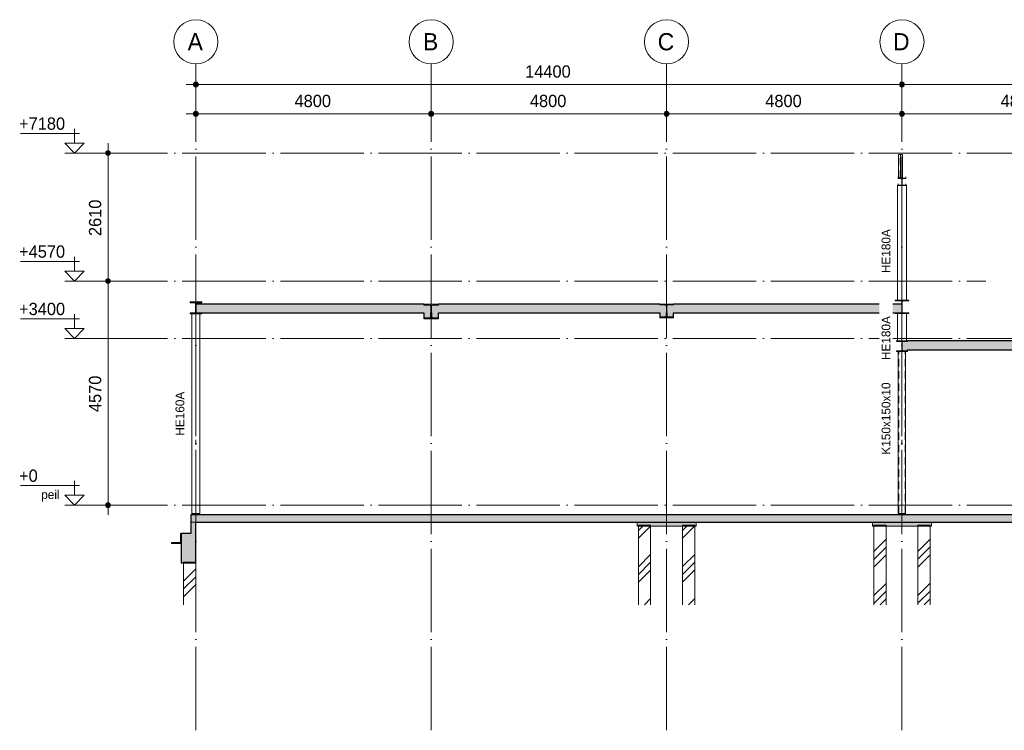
# Model space of a CAD drawing. Header units: millimetres. Extents: x -1359 to 538036, y -4592 to 9900.
# Tile 22 of 43: x 276191 to 296271, y -4592 to 9900. Entities that reach past the tile are written whole.
import ezdxf

# ---------------------------------------------------------------- set-up
doc = ezdxf.new("R2010")
doc.units = ezdxf.units.MM
for name, pattern in [('WSP_hartlijn', [800, 500, -100, 100, -100]), ('WSP_hhidden', [250, 150, -100]), ('WSP_stramienlijn', [2000, 1700, -150, 0, -150])]:
    doc.linetypes.add(name, pattern=pattern)
for name, color, linetype, lineweight in [('00_algemeen - hartlijn', 7, 'WSP_hartlijn', 13), ('00_algemeen - hhidden - 0_13mm', 7, 'WSP_hhidden', 13), ('00_maatvoering', 8, 'Continuous', 13), ('00_maatvoering-100', 8, 'Continuous', 13), ('07_stramien', 4, 'Continuous', 13), ('07_stramien - levels', 7, 'Continuous', 13), ('16_funderingsconstructies', 2, 'Continuous', 18), ('16_funderingsconstructies - voeten en balken -cut-', 3, 'Continuous', 25), ('17_paalfunderingen - prefab', 2, 'Continuous', 18), ('23_vloeren', 2, 'Continuous', 18), ('23_vloeren - hatch', 1, 'Continuous', 18), ('23_vloeren -cut-', 3, 'Continuous', 25), ('28_hoofddraagconstructies - kolommen en liggers', 1, 'Continuous', 13), ('28_hoofddraagconstructies - kolommen en liggers - staal', 1, 'Continuous', 13), ('28_hoofddraagconstructies - kolommen en liggers - staal -cut-', 2, 'Continuous', 13), ('28_hoofddraagconstructies - tags', 7, 'Continuous', 18)]:
    doc.layers.add(name, color=color, linetype=linetype, lineweight=lineweight)
doc.layers.add('16_funderingsconstructies - voeten en balken', color=2, linetype='Continuous')
doc.styles.add('Revittext', font='txt', dxfattribs={"height": 250})
doc.styles.add('Revittext_1', font='txt', dxfattribs={"height": 180})
doc.styles.add('Revittext_2', font='txt', dxfattribs={"height": 350})
doc.dimstyles.new('WSP_25_-_transparant', dxfattribs={"dimscale": 304.8, "dimtxt": 252.223969, "dimasz": 1.312336, "dimexe": 0.656168, "dimexo": 0.0625, "dimgap": 0.213255, "dimtad": 1, "dimdec": 0, "dimzin": 0, "dimdsep": 46, "dimtxsty": 'Revittext', "dimblk1": 'DOTSMALL', "dimblk2": 'DOTSMALL', "dimsah": 1, "dimcen": 0.09, "dimdle": 0.656168, "dimazin": 0, "dimtfac": 1, "dimtdec": 4, "dimtix": 1, "dimtmove": 0, "dimatfit": 3, "dimfxl": 0.656168, "dimfxlon": 1, "dimtvp": 1, "dimtolj": 1, "dimtzin": 0, "dimarcsym": 2})
pattern_1 = [(45, (9142.7, 0), (-449.013, 449.013), []), (45, (9301.45, 0), (0, 898.026), []), (45, (8983.95, 0), (0, 898.026), [])]

# ---------------------------------------------------------------- blocks, each defined once
blk = doc.blocks.new('28_WSP_SC_staal - RHS v18-0 - SHSH 150x150x10 - S275-1181202-as 4')
at = {"layer": '00_algemeen - hartlijn'}
blk.add_line((19400, -170), (19400, 3130), dxfattribs=at)
at = {"layer": '00_algemeen - hhidden - 0_13mm'}
for p, q in [((19335, -170), (19335, 3130)), ((19465, -170), (19465, 3130))]:
    blk.add_line(p, q, dxfattribs=at)
blk = doc.blocks.new('28_WSP_SC_staal - HE v21-0 - HE160A - S235-1383953-as 4')
at = {"layer": '00_algemeen - hartlijn'}
blk.add_line((5000, -170), (5000, 3903), dxfattribs=at)
blk = doc.blocks.new('28_WSP_SC_staal - HE v21-0 - HE180A - S235-1337791-as 4')
at = {"layer": '00_algemeen - hartlijn'}
blk.add_line((19400, 3350), (19400, 3907), dxfattribs=at)
blk = doc.blocks.new('28_WSP_SC_staal - RHS v18-0 - SHSC 80x80x4 - S275-1295132-as 4')
at = {"layer": '00_algemeen - hartlijn'}
blk.add_line((19370, 6681), (19370, 7150), dxfattribs=at)
at = {"layer": '00_algemeen - hhidden - 0_13mm'}
for p, q in [((19334, 6681), (19334, 7150)), ((19406, 6681), (19406, 7150))]:
    blk.add_line(p, q, dxfattribs=at)
blk = doc.blocks.new('28_WSP_SF_staal - HFL v21-0 - Lequ 200x200x16 - S235-1216753-as 4')
at = {"layer": '28_hoofddraagconstructies - kolommen en liggers', "linetype": 'WSP_hhidden'}
blk.add_hatch(color=256, dxfattribs=at).paths.add_polyline_path([(4700, -780), (4700, -580), (4693, -580), (4687, -583), (4684, -589), (4684, -746), (4679, -759), (4666, -764), (4509, -764), (4503, -767), (4500, -773), (4500, -780)])
at = {"layer": '28_hoofddraagconstructies - kolommen en liggers - staal -cut-'}
for p, q in [((4684, -589), (4684, -746)), ((4700, -580), (4693, -580)), ((4700, -780), (4700, -580)), ((4500, -773), (4500, -780)), ((4500, -780), (4700, -780)), ((4666, -764), (4509, -764))]:
    blk.add_line(p, q, dxfattribs=at)
for centre, radius, start, end in [((4693, -589), 9, 90, 180), ((4509, -773), 9, 90, 180), ((4666, -746), 18, 270, 0)]:
    blk.add_arc(centre, radius, start, end, dxfattribs=at)
blk = doc.blocks.new('Floors 2 - Floors 2-1337732-as 4')
at = {"layer": '23_vloeren - hatch', "linetype": 'WSP_hhidden', "lineweight": 13}
h = blk.add_hatch(color=256, dxfattribs=at)
h.paths.add_polyline_path([(9650, 3819), (9767, 3819), (9781, 3823), (9791, 3833), (9794, 3846), (9794, 3920), (9650, 3920)])
h.paths.add_polyline_path([(9950, 3819), (9950, 3920), (9805, 3920), (9805, 3846), (9809, 3833), (9819, 3823), (9832, 3819)])
h.paths.add_polyline_path([(14571, 3838), (14583, 3841), (14592, 3850), (14595, 3862), (14595, 3920), (14460, 3920), (14460, 3838)])
h.paths.add_polyline_path([(14629, 3838), (14740, 3838), (14740, 3920), (14605, 3920), (14605, 3862), (14608, 3850), (14617, 3841)])
at = {"layer": '23_vloeren -cut-'}
for p, q in [((9650, 3920), (9650, 3819)), ((9650, 3819), (9767, 3819)), ((9794, 3846), (9794, 3920)), ((9805, 3920), (9805, 3846)), ((9832, 3819), (9950, 3819)), ((9950, 3819), (9950, 3920)), ((14460, 3920), (14460, 3838)), ((14460, 3838), (14571, 3838)), ((14595, 3862), (14595, 3920)), ((14605, 3920), (14605, 3862)), ((14629, 3838), (14740, 3838)), ((14740, 3838), (14740, 3920))]:
    blk.add_line(p, q, dxfattribs=at)
for centre, radius, start, end in [((9767, 3846), 27, 270, 0), ((9832, 3846), 27, 180, 270), ((14571, 3862), 24, 270, 0), ((14629, 3862), 24, 180, 270)]:
    blk.add_arc(centre, radius, start, end, dxfattribs=at)
blk = doc.blocks.new('Floors 7 - Floors 7-1343910-as 4')
at = {"layer": '23_vloeren - hatch', "linetype": 'WSP_hhidden', "lineweight": 13}
h = blk.add_hatch(color=256, dxfattribs=at)
h.paths.add_polyline_path([(24171, 3107), (24183, 3111), (24192, 3120), (24195, 3131), (24195, 3170), (24070, 3170), (24070, 3107)])
h.paths.add_polyline_path([(19423, 3146), (19510, 3146), (19510, 3170), (19405, 3170), (19405, 3164), (19410, 3151)])
at = {"layer": '23_vloeren -cut-'}
for p, q in [((19405, 3170), (19405, 3164)), ((19423, 3146), (19510, 3146)), ((19510, 3146), (19510, 3170)), ((24070, 3170), (24070, 3107)), ((24070, 3107), (24171, 3107)), ((24195, 3131), (24195, 3170))]:
    blk.add_line(p, q, dxfattribs=at)
for centre, radius, start, end in [((19423, 3164), 18, 180, 270), ((24171, 3131), 24, 270, 0)]:
    blk.add_arc(centre, radius, start, end, dxfattribs=at)
blk = doc.blocks.new('28_WSP_SF_staal - HE v21-0 - HE160A-1328770-as 4')
at = {"layer": '00_algemeen - hartlijn'}
blk.add_line((19400, 6668), (19400, 6681), dxfattribs=at)
at = {"layer": '28_hoofddraagconstructies - kolommen en liggers', "linetype": 'WSP_hhidden'}
blk.add_line((19400, 6681), (19400, 6693), dxfattribs=at)
blk = doc.blocks.new('17_WSP_FD_prefab - fundatiepaal v18-0 - 250x250-V72-as 4')
at = {"layer": '16_funderingsconstructies', "lineweight": 13}
h = blk.add_hatch(dxfattribs=at)
h.set_pattern_fill('FP_1', color=50, style=0, pattern_type=2)
h.set_pattern_definition(pattern_1)
h.paths.add_polyline_path([(19975, -2034), (19975, -430), (19725, -430), (19725, -2034)])
at = {"layer": '16_funderingsconstructies', "color": 135, "lineweight": 13}
for p, q in [((19725, -430), (19725, -410)), ((19975, -410), (19725, -410)), ((19975, -410), (19975, -430))]:
    blk.add_line(p, q, dxfattribs=at)
at = {"layer": '17_paalfunderingen - prefab', "color": 55}
for p, q in [((19725, -2034), (19725, -430)), ((19975, -430), (19975, -2034))]:
    blk.add_line(p, q, dxfattribs=at)
blk = doc.blocks.new('17_WSP_FD_prefab - fundatiepaal v18-0 - 250x250-V73-as 4')
at = {"layer": '16_funderingsconstructies', "lineweight": 13}
h = blk.add_hatch(dxfattribs=at)
h.set_pattern_fill('FP_1', color=50, style=0, pattern_type=2)
h.set_pattern_definition(pattern_1)
h.paths.add_polyline_path([(19075, -2034), (19075, -430), (18825, -430), (18825, -2034)])
at = {"layer": '16_funderingsconstructies', "color": 135, "lineweight": 13}
for p, q in [((18825, -430), (18825, -410)), ((19075, -410), (18825, -410)), ((19075, -410), (19075, -430))]:
    blk.add_line(p, q, dxfattribs=at)
at = {"layer": '17_paalfunderingen - prefab', "color": 55}
for p, q in [((18825, -2034), (18825, -430)), ((19075, -430), (19075, -2034))]:
    blk.add_line(p, q, dxfattribs=at)
blk = doc.blocks.new('17_WSP_FD_prefab - fundatiepaal v18-0 - 250x250-V74-as 4')
at = {"layer": '16_funderingsconstructies', "lineweight": 13}
h = blk.add_hatch(dxfattribs=at)
h.set_pattern_fill('FP_1', color=50, style=0, pattern_type=2)
h.set_pattern_definition(pattern_1)
h.paths.add_polyline_path([(15175, -2034), (15175, -430), (14925, -430), (14925, -2034)])
at = {"layer": '16_funderingsconstructies', "color": 135, "lineweight": 13}
for p, q in [((14925, -430), (14925, -410)), ((15175, -410), (14925, -410)), ((15175, -410), (15175, -430))]:
    blk.add_line(p, q, dxfattribs=at)
at = {"layer": '17_paalfunderingen - prefab', "color": 55}
for p, q in [((14925, -2034), (14925, -430)), ((15175, -430), (15175, -2034))]:
    blk.add_line(p, q, dxfattribs=at)
blk = doc.blocks.new('17_WSP_FD_prefab - fundatiepaal v18-0 - 250x250-V75-as 4')
at = {"layer": '16_funderingsconstructies', "lineweight": 13}
h = blk.add_hatch(dxfattribs=at)
h.set_pattern_fill('FP_1', color=50, style=0, pattern_type=2)
h.set_pattern_definition(pattern_1)
h.paths.add_polyline_path([(14275, -2034), (14275, -430), (14025, -430), (14025, -2034)])
at = {"layer": '16_funderingsconstructies', "color": 135, "lineweight": 13}
for p, q in [((14025, -430), (14025, -410)), ((14275, -410), (14025, -410)), ((14275, -410), (14275, -430))]:
    blk.add_line(p, q, dxfattribs=at)
at = {"layer": '17_paalfunderingen - prefab', "color": 55}
for p, q in [((14025, -2034), (14025, -430)), ((14275, -430), (14275, -2034))]:
    blk.add_line(p, q, dxfattribs=at)
blk = doc.blocks.new('17_WSP_FD_prefab - fundatiepaal v18-0 - 250x250-V77-as 4')
at = {"layer": '16_funderingsconstructies', "lineweight": 13}
h = blk.add_hatch(dxfattribs=at)
h.set_pattern_fill('FP_1', color=50, style=0, pattern_type=2)
h.set_pattern_definition(pattern_1)
h.paths.add_polyline_path([(4750, -2034), (5000, -2034), (5000, -1180), (4750, -1180)])
at = {"layer": '16_funderingsconstructies', "color": 135, "lineweight": 13}
for p in [(4750, -1180), (5000, -1160)]:
    blk.add_line(p, (4750, -1160), dxfattribs=at)
at = {"layer": '17_paalfunderingen - prefab', "color": 55}
for p, q in [((4750, -2034), (4750, -1180)), ((5000, -1180), (5000, -2034))]:
    blk.add_line(p, q, dxfattribs=at)
blk = doc.blocks.new('28_WSP_SC_staal - HE v21-0 - HE180A - S235-1337795-as 4')
at = {"layer": '00_algemeen - hartlijn'}
blk.add_line((19400, 4177), (19400, 6516), dxfattribs=at)
at = {"layer": '28_hoofddraagconstructies - kolommen en liggers', "linetype": 'WSP_hhidden'}
blk.add_line((19400, 6516), (19400, 6527), dxfattribs=at)
blk = doc.blocks.new('Level - Level _ description-214686-as 4')
at = {"layer": '07_stramien - levels'}
for p, q in [((2525, 200), (2525, 496)), ((1423, 400), (2628, 400)), ((2326, 200), (2525, 0)), ((2326, 200), (2723, 200)), ((2723, 200), (2525, 0)), ((2723, 0), (2326, 0))]:
    blk.add_line(p, q, dxfattribs=at)
blk = doc.blocks.new('Grid - Stramienbol 9_0mm-3500-as 4')
at = {"layer": '07_stramien'}
blk.add_circle((5000, 9450), 450, dxfattribs=at)
blk = doc.blocks.new('Level - Level-3995-as 4')
at = {"layer": '07_stramien - levels'}
for p, q in [((2525, 3600), (2525, 3896)), ((1423, 3800), (2628, 3800)), ((2326, 3600), (2525, 3400)), ((2326, 3600), (2723, 3600)), ((2723, 3600), (2525, 3400)), ((2723, 3400), (2326, 3400))]:
    blk.add_line(p, q, dxfattribs=at)
blk = doc.blocks.new('DIMBLOCK57-as 4')
at = {"layer": '00_maatvoering-100'}
h = blk.add_hatch(color=256, dxfattribs=at)
edge = h.paths.add_edge_path()
edge.add_arc((279784, 7979), 50, 0, 360)
h = blk.add_hatch(color=256, dxfattribs=at)
edge = h.paths.add_edge_path()
edge.add_arc((284584, 7979), 50, 0, 360)
for p, q in [((279784, 8179), (279784, 7779)), ((279784, 7979), (279784, 8179)), ((284584, 8179), (284584, 7779)), ((284584, 7979), (284584, 8179)), ((279584, 7979), (284584, 7979))]:
    blk.add_line(p, q, dxfattribs=at)
for centre in [(279784, 7979), (284584, 7979)]:
    blk.add_circle(centre, 50, dxfattribs=at)
at = {"layer": '00_maatvoering-100', "color": 0, "insert": (281796, 8368), "char_height": 250, "width": 931.29, "attachment_point": 1, "line_spacing_factor": 0.931288, "style": 'Revittext'}
blk.add_mtext('4800', dxfattribs=at)
blk = doc.blocks.new('_DotSmall')
at = {"color": 0, "linetype": 'ByBlock', "const_width": 0.5}
blk.add_lwpolyline([(-0.0625, 0, 1), (0.0625, 0, 1)], format="xyb", close=True, dxfattribs=at)
blk = doc.blocks.new('DIMBLOCK58-as 4')
at = {"layer": '00_maatvoering-100'}
h = blk.add_hatch(color=256, dxfattribs=at)
edge = h.paths.add_edge_path()
edge.add_arc((284584, 7979), 50, 0, 360)
h = blk.add_hatch(color=256, dxfattribs=at)
edge = h.paths.add_edge_path()
edge.add_arc((289384, 7979), 50, 0, 360)
for p, q in [((284584, 8179), (284584, 7779)), ((284584, 7979), (284584, 8179)), ((289384, 8179), (289384, 7779)), ((289384, 7979), (289384, 8179)), ((284584, 7979), (289384, 7979))]:
    blk.add_line(p, q, dxfattribs=at)
for centre in [(284584, 7979), (289384, 7979)]:
    blk.add_circle(centre, 50, dxfattribs=at)
at = {"layer": '00_maatvoering-100', "color": 0, "insert": (286596, 8368), "char_height": 250, "width": 931.29, "attachment_point": 1, "line_spacing_factor": 0.931288, "style": 'Revittext'}
blk.add_mtext('4800', dxfattribs=at)
blk = doc.blocks.new('DIMBLOCK59-as 4')
at = {"layer": '00_maatvoering-100'}
h = blk.add_hatch(color=256, dxfattribs=at)
edge = h.paths.add_edge_path()
edge.add_arc((289384, 7979), 50, 0, 360)
h = blk.add_hatch(color=256, dxfattribs=at)
edge = h.paths.add_edge_path()
edge.add_arc((294184, 7979), 50, 0, 360)
for p, q in [((289384, 8179), (289384, 7779)), ((289384, 7979), (289384, 8179)), ((294184, 8179), (294184, 7779)), ((294184, 7979), (294184, 8179)), ((289384, 7979), (294184, 7979))]:
    blk.add_line(p, q, dxfattribs=at)
for centre in [(289384, 7979), (294184, 7979)]:
    blk.add_circle(centre, 50, dxfattribs=at)
at = {"layer": '00_maatvoering-100', "color": 0, "insert": (291396, 8368), "char_height": 250, "width": 931.29, "attachment_point": 1, "line_spacing_factor": 0.931288, "style": 'Revittext'}
blk.add_mtext('4800', dxfattribs=at)
blk = doc.blocks.new('DIMBLOCK60-as 4')
at = {"layer": '00_maatvoering-100'}
h = blk.add_hatch(color=256, dxfattribs=at)
edge = h.paths.add_edge_path()
edge.add_arc((294184, 7979), 50, 0, 360)
h = blk.add_hatch(color=256, dxfattribs=at)
edge = h.paths.add_edge_path()
edge.add_arc((298984, 7979), 50, 0, 360)
for p, q in [((294184, 8179), (294184, 7779)), ((294184, 7979), (294184, 8179)), ((298984, 8179), (298984, 7779)), ((298984, 7979), (298984, 8179)), ((294184, 7979), (298984, 7979))]:
    blk.add_line(p, q, dxfattribs=at)
for centre in [(294184, 7979), (298984, 7979)]:
    blk.add_circle(centre, 50, dxfattribs=at)
at = {"layer": '00_maatvoering-100', "color": 0, "insert": (296196, 8368), "char_height": 250, "width": 931.29, "attachment_point": 1, "line_spacing_factor": 0.931288, "style": 'Revittext'}
blk.add_mtext('4800', dxfattribs=at)
blk = doc.blocks.new('DIMBLOCK64-as 4')
at = {"layer": '00_maatvoering-100'}
h = blk.add_hatch(color=256, dxfattribs=at)
edge = h.paths.add_edge_path()
edge.add_arc((279784, 8579), 50, 0, 360)
h = blk.add_hatch(color=256, dxfattribs=at)
edge = h.paths.add_edge_path()
edge.add_arc((294184, 8579), 50, 0, 360)
for p, q in [((279784, 8779), (279784, 8379)), ((279784, 8579), (279784, 8779)), ((294184, 8779), (294184, 8379)), ((294184, 8579), (294184, 8779)), ((279584, 8579), (294184, 8579))]:
    blk.add_line(p, q, dxfattribs=at)
for centre in [(279784, 8579), (294184, 8579)]:
    blk.add_circle(centre, 50, dxfattribs=at)
at = {"layer": '00_maatvoering-100', "color": 0, "insert": (286499, 8968), "char_height": 250, "width": 1164.11, "attachment_point": 1, "line_spacing_factor": 0.931288, "style": 'Revittext'}
blk.add_mtext('14400', dxfattribs=at)
blk = doc.blocks.new('DIMBLOCK65-as 4')
at = {"layer": '00_maatvoering-100'}
h = blk.add_hatch(color=256, dxfattribs=at)
edge = h.paths.add_edge_path()
edge.add_arc((294184, 8579), 50, 0, 360)
h = blk.add_hatch(color=256, dxfattribs=at)
edge = h.paths.add_edge_path()
edge.add_arc((313384, 8579), 50, 0, 360)
for p, q in [((294184, 8779), (294184, 8379)), ((294184, 8579), (294184, 8779)), ((313384, 8779), (313384, 8379)), ((313384, 8579), (313384, 8779)), ((294184, 8579), (313584, 8579))]:
    blk.add_line(p, q, dxfattribs=at)
for centre in [(294184, 8579), (313384, 8579)]:
    blk.add_circle(centre, 50, dxfattribs=at)
at = {"layer": '00_maatvoering-100', "color": 0, "insert": (303299, 8968), "char_height": 250, "width": 1164.11, "attachment_point": 1, "line_spacing_factor": 0.931288, "style": 'Revittext'}
blk.add_mtext('19200', dxfattribs=at)
blk = doc.blocks.new('DIMBLOCK66-as 4')
at = {"layer": '00_maatvoering-100'}
h = blk.add_hatch(color=256, dxfattribs=at)
edge = h.paths.add_edge_path()
edge.add_arc((277992, 7180), 50, 0, 360)
h = blk.add_hatch(color=256, dxfattribs=at)
edge = h.paths.add_edge_path()
edge.add_arc((277992, 4570), 50, 0, 360)
for p, q in [((277992, 7380), (277992, 4570)), ((278192, 7180), (277792, 7180)), ((277992, 7180), (278192, 7180)), ((278192, 4570), (277792, 4570)), ((277992, 4570), (278192, 4570))]:
    blk.add_line(p, q, dxfattribs=at)
for centre in [(277992, 7180), (277992, 4570)]:
    blk.add_circle(centre, 50, dxfattribs=at)
at = {"layer": '00_maatvoering-100', "color": 0, "insert": (277603, 5487), "char_height": 250, "width": 931.29, "attachment_point": 1, "rotation": 90, "line_spacing_factor": 0.931288, "style": 'Revittext'}
blk.add_mtext('2610', dxfattribs=at)
blk = doc.blocks.new('DIMBLOCK67-as 4')
at = {"layer": '00_maatvoering-100'}
h = blk.add_hatch(color=256, dxfattribs=at)
edge = h.paths.add_edge_path()
edge.add_arc((277992, 4570), 50, 0, 360)
h = blk.add_hatch(color=256, dxfattribs=at)
edge = h.paths.add_edge_path()
edge.add_arc((277992, 0), 50, 0, 360)
for p, q in [((278192, 4570), (277792, 4570)), ((277992, 4570), (277992, -200)), ((277992, 4570), (278192, 4570)), ((278192, 0), (277792, 0)), ((277992, 0), (278192, 0))]:
    blk.add_line(p, q, dxfattribs=at)
for centre in [(277992, 4570), (277992, 0)]:
    blk.add_circle(centre, 50, dxfattribs=at)
at = {"layer": '00_maatvoering-100', "color": 0, "insert": (277603, 1897), "char_height": 250, "width": 931.29, "attachment_point": 1, "rotation": 90, "line_spacing_factor": 0.931288, "style": 'Revittext'}
blk.add_mtext('4570', dxfattribs=at)

msp = doc.modelspace()

# ---------------------------------------------------------------- hatches: boundary and pattern name
at = {"layer": '16_funderingsconstructies - voeten en balken'}
for points in [[(279784.1, -1180), (279784.1, -350), (279684.1, -350), (279684.1, -580), (279484.1, -580), (279484.1, -1180)], [(289984.1, -430), (289984.1, -350), (288784.1, -350), (288784.1, -430)], [(294233.6, -430), (294784.1, -430), (294784.1, -350), (293584.1, -350), (293584.1, -430)]]:
    msp.add_hatch(color=90, dxfattribs=at).paths.add_polyline_path(points)
at = {"layer": '23_vloeren - hatch'}
h = msp.add_hatch(color=256, dxfattribs=at)
h.paths.add_polyline_path([(294156.1, 3920), (294168.1, 3923.2), (294176.8, 3932), (294180.1, 3944), (294180.1, 4100), (289524.1, 4100), (289524.1, 4082), (289413.3, 4082), (289401.3, 4078.8), (289392.5, 4070), (289389.3, 4058), (289389.3, 3920), (294044.1, 3920)])
h.paths.add_polyline_path([(279810.1, 3920), (284578.6, 3920), (284578.6, 4054), (284574.9, 4067.5), (284565.1, 4077.4), (284551.6, 4081), (284434.1, 4081), (284434.1, 4100), (279789.1, 4100), (279789.1, 3941), (279791.9, 3930.5), (279799.6, 3922.8)])
h.paths.add_polyline_path([(284589.6, 3920), (289378.8, 3920), (289378.8, 4058), (289375.6, 4070), (289366.8, 4078.8), (289354.8, 4082), (289244.1, 4082), (289244.1, 4100), (284734.1, 4100), (284734.1, 4081), (284616.6, 4081), (284603.1, 4077.4), (284593.2, 4067.5), (284589.6, 4054), (284589.6, 4043.8)])
h = msp.add_hatch(color=256, dxfattribs=at)
h.paths.add_polyline_path([(294188.8, 3170), (298979.1, 3170), (298979.1, 3308.5), (298975.8, 3320.5), (298967.1, 3329.3), (298955.1, 3332.5), (298854.1, 3332.5), (298854.1, 3350), (294294.1, 3350), (294294.1, 3334), (294206.8, 3334), (294194.1, 3328.7), (294188.8, 3316), (294188.8, 3284)])
h.paths.add_polyline_path([(305385.7, 3170), (308579.1, 3170), (308579.1, 3308.5), (308575.8, 3320.5), (308567.1, 3329.3), (308555.1, 3332.5), (308454.1, 3332.5), (308454.1, 3350), (303914.1, 3350), (303914.1, 3332.5), (303813.1, 3332.5), (303801.1, 3329.3), (303792.3, 3320.5), (303789.1, 3308.5), (303789.1, 3170), (304270.5, 3170)])
h.paths.add_polyline_path([(300924.9, 3170), (303779.1, 3170), (303779.1, 3308.5), (303775.8, 3320.5), (303767.1, 3329.3), (303755.1, 3332.5), (303654.1, 3332.5), (303654.1, 3350), (299114.1, 3350), (299114.1, 3332.5), (299013.1, 3332.5), (299001.1, 3329.3), (298992.3, 3320.5), (298989.1, 3308.5), (298989.1, 3170), (299809.6, 3170)])
h.paths.add_polyline_path([(313379.3, 3170), (313379.3, 3316), (313374, 3328.7), (313361.3, 3334), (313274.1, 3334), (313274.1, 3350), (308714.1, 3350), (308714.1, 3332.5), (308613.1, 3332.5), (308601.1, 3329.3), (308591.9, 3319), (308589.1, 3308.5), (308589.1, 3170), (313192.1, 3170)])
msp.add_hatch(color=10, dxfattribs=at).paths.add_polyline_path([(313384.1, -350), (313484.1, -350), (313484.1, -200), (279684.1, -200), (279684.1, -350), (309846.5, -350)])
at = {"layer": '28_hoofddraagconstructies - kolommen en liggers - staal'}
for points in [[(294104.1, 6516), (294264.1, 6516), (294264.1, 6525), (294198.7, 6525.3), (294192.7, 6528.2), (294188.5, 6533.5), (294187.1, 6540), (294187.4, 6647.3), (294190.3, 6653.3), (294195.5, 6657.5), (294202.1, 6659), (294264.1, 6659), (294264.1, 6668), (294104.1, 6668), (294104.1, 6659), (294169.4, 6658.6), (294175.4, 6655.7), (294179.6, 6650.5), (294181.1, 6644), (294180.7, 6536.6), (294177.8, 6530.6), (294172.6, 6526.4), (294166.1, 6525), (294104.1, 6525)], [(279664.1, 3903), (279904.1, 3903), (279904.1, 3920), (279810.1, 3920), (279799.6, 3922.8), (279791.9, 3930.5), (279789.1, 3941), (279789.1, 4105), (279791.9, 4115.5), (279799.6, 4123.2), (279810.1, 4126), (279904.1, 4126), (279904.1, 4143), (279664.1, 4143), (279664.1, 4126), (279758.1, 4126), (279768.6, 4123.2), (279776.2, 4115.5), (279779.1, 4105), (279779.1, 3941), (279776.2, 3930.5), (279768.6, 3922.8), (279758.1, 3920), (279664.1, 3920)], [(284434.1, 3800), (284734.1, 3800), (284734.1, 3819), (284616.6, 3819), (284603.1, 3822.6), (284593.2, 3832.5), (284589.6, 3846), (284589.6, 4054), (284593.2, 4067.5), (284603.1, 4077.4), (284616.6, 4081), (284734.1, 4081), (284734.1, 4100), (284434.1, 4100), (284434.1, 4081), (284551.6, 4081), (284565.1, 4077.4), (284574.9, 4067.5), (284578.6, 4054), (284578.6, 3846), (284574.9, 3832.5), (284565.1, 3822.6), (284551.6, 3819), (284434.1, 3819)], [(289244.1, 3820), (289524.1, 3820), (289524.1, 3838), (289413.3, 3838), (289401.3, 3841.2), (289392.5, 3850), (289389.3, 3862), (289389.3, 4058), (289392.5, 4070), (289401.3, 4078.8), (289413.3, 4082), (289524.1, 4082), (289524.1, 4100), (289244.1, 4100), (289244.1, 4082), (289354.8, 4082), (289366.8, 4078.8), (289375.6, 4070), (289378.8, 4058), (289378.8, 3862), (289375.6, 3850), (289366.8, 3841.2), (289354.8, 3838), (289244.1, 3838)], [(294233.6, 3907), (294324.1, 3907), (294324.1, 3920), (294212.1, 3920), (294200.1, 3923.2), (294191.3, 3932), (294188.1, 3944), (294188.1, 4140), (294191.3, 4152), (294200.1, 4160.8), (294212.1, 4164), (294324.1, 4164), (294324.1, 4177), (294044.1, 4177), (294044.1, 4164), (294156.1, 4164), (294168.1, 4160.8), (294176.8, 4152), (294180.1, 4140), (294180.1, 3944), (294176.8, 3932), (294168.1, 3923.2), (294156.1, 3920), (294044.1, 3920), (294044.1, 3907)], [(294233.6, 3130), (294294.1, 3130), (294294.1, 3146), (294206.8, 3146), (294194.1, 3151.3), (294188.8, 3164), (294188.8, 3316), (294194.1, 3328.7), (294206.8, 3334), (294294.1, 3334), (294294.1, 3350), (294074.1, 3350), (294074.1, 3334), (294161.3, 3334), (294174, 3328.7), (294179.3, 3316), (294179.3, 3164), (294174, 3151.3), (294161.3, 3146), (294074.1, 3146), (294074.1, 3130)]]:
    msp.add_hatch(color=256, dxfattribs=at).paths.add_polyline_path(points)

# ---------------------------------------------------------------- linework, layer by layer
at = {"layer": '07_stramien', "linetype": 'WSP_stramienlijn'}
for p, q in [((279784.1, -4592.4), (279784.1, 9000)), ((284584.1, -4592.4), (284584.1, 9000)), ((289384.1, -4592.4), (289384.1, 9000)), ((294184.1, -4592.4), (294184.1, 9000))]:
    msp.add_line(p, q, dxfattribs=at)
at = {"layer": '07_stramien - levels', "linetype": 'WSP_stramienlijn'}
for p, q in [((277507.5, 7180), (314159.6, 7180)), ((277507.5, 4570), (295891.8, 4570)), ((277507.5, 3400), (314159.6, 3400)), ((277507.5, 0), (314159.6, 0))]:
    msp.add_line(p, q, dxfattribs=at)
at = {"layer": '16_funderingsconstructies - voeten en balken', "color": 55, "lineweight": 18}
for p, q in [((279784.1, -350), (279684.1, -350)), ((288784.1, -350), (288784.1, -430)), ((289984.1, -430), (289984.1, -350)), ((293584.1, -350), (293584.1, -430)), ((294784.1, -430), (294784.1, -350)), ((289984.1, -430), (288784.1, -430)), ((294784.1, -430), (293584.1, -430))]:
    msp.add_line(p, q, dxfattribs=at)
at = {"layer": '16_funderingsconstructies - voeten en balken -cut-', "color": 8}
for p, q in [((279684.1, -350), (279684.1, -580)), ((279784.1, -1180), (279784.1, -350)), ((279684.1, -580), (279484.1, -580)), ((279484.1, -580), (279484.1, -1180)), ((279484.1, -1180), (279784.1, -1180))]:
    msp.add_line(p, q, dxfattribs=at)
at = {"layer": '23_vloeren'}
for p, q in [((279789.1, 4100), (279789.1, 3941)), ((284434.1, 4081), (284434.1, 4100)), ((284551.6, 4081), (284434.1, 4081)), ((284578.6, 3920), (284578.6, 4054)), ((284589.6, 4054), (284589.6, 3920)), ((284734.1, 4081), (284616.6, 4081)), ((284734.1, 4100), (284734.1, 4081)), ((289244.1, 4082), (289244.1, 4100)), ((289354.8, 4082), (289244.1, 4082)), ((289378.8, 3920), (289378.8, 4058)), ((289389.3, 4058), (289389.3, 3920)), ((289524.1, 4082), (289413.3, 4082)), ((289524.1, 4100), (289524.1, 4082)), ((294180.1, 3944), (294180.1, 4100)), ((279810.1, 3920), (279904.1, 3920)), ((294044.1, 3920), (294156.1, 3920)), ((294188.8, 3316), (294188.8, 3170)), ((294294.1, 3334), (294206.8, 3334)), ((294294.1, 3350), (294294.1, 3334))]:
    msp.add_line(p, q, dxfattribs=at)
at = {"layer": '23_vloeren', "color": 55}
msp.add_line((279684.1, -350), (279784.1, -350), dxfattribs=at)
at = {"layer": '23_vloeren'}
for centre, radius, start, end in [((284551.6, 4054), 27, 360, 90), ((284616.6, 4054), 27, 90, 180), ((289354.8, 4058), 24, 0, 90), ((289413.3, 4058), 24, 90, 180), ((279810.1, 3941), 21, 180, 270), ((294156.1, 3944), 24, 270, 360), ((294206.8, 3316), 18, 90, 180)]:
    msp.add_arc(centre, radius, start, end, dxfattribs=at)
at = {"layer": '23_vloeren -cut-'}
for p, q in [((284434.1, 4100), (279789.1, 4100)), ((289244.1, 4100), (284734.1, 4100)), ((294180.1, 4100), (289524.1, 4100)), ((279904.1, 3920), (284434.1, 3920)), ((284734.1, 3920), (289244.1, 3920)), ((289524.1, 3920), (294044.1, 3920)), ((298854.1, 3350), (294294.1, 3350)), ((294294.1, 3170), (298854.1, 3170))]:
    msp.add_line(p, q, dxfattribs=at)
at = {"layer": '23_vloeren -cut-', "color": 8}
for p, q in [((313484.1, -200), (279684.1, -200)), ((279684.1, -200), (279684.1, -350)), ((279784.1, -350), (313384.1, -350))]:
    msp.add_line(p, q, dxfattribs=at)
at = {"layer": '28_hoofddraagconstructies - kolommen en liggers', "linetype": 'WSP_hhidden'}
for p, q in [((294104.1, 6526.9), (294264, 6526.9)), ((294181.1, 6540), (294181, 6538.5)), ((294187.4, 6536.6), (294187.1, 6540))]:
    msp.add_line(p, q, dxfattribs=at)
at = {"layer": '28_hoofddraagconstructies - kolommen en liggers - staal'}
for p, q in [((294114.1, 7150), (294114.1, 6681)), ((294114.1, 7150), (294122.1, 7150)), ((294122.1, 7150), (294186.1, 7150)), ((294186.1, 7150), (294194.1, 7150)), ((294194.1, 6681), (294194.1, 7150)), ((294104.1, 6668), (294104.1, 6692.7)), ((294122.1, 6681), (294114.1, 6681)), ((294186.1, 6681), (294122.1, 6681)), ((294194.1, 6681), (294186.1, 6681)), ((294264.1, 6692.7), (294264.1, 6668)), ((294094.1, 6526.9), (294104.1, 6526.9)), ((294094.1, 4177), (294094.1, 6526.9)), ((294104.1, 6525), (294104.1, 6549.6)), ((294264.1, 6525), (294264.1, 6549.6)), ((294264.1, 6526.9), (294274.1, 6526.9)), ((294274.1, 6526.9), (294274.1, 4177)), ((279789.1, 3941), (279789.1, 4100)), ((284434.1, 4100), (284434.1, 4081)), ((284434.1, 4081), (284551.6, 4081)), ((284578.6, 4054), (284578.6, 3920)), ((284589.6, 3920), (284589.6, 4054)), ((284616.6, 4081), (284734.1, 4081)), ((284734.1, 4081), (284734.1, 4100)), ((289244.1, 4100), (289244.1, 4082)), ((289244.1, 4082), (289354.8, 4082)), ((289378.8, 4058), (289378.8, 3920)), ((289389.3, 3920), (289389.3, 4058)), ((289413.3, 4082), (289524.1, 4082)), ((289524.1, 4082), (289524.1, 4100)), ((294180.1, 4100), (294180.1, 3944)), ((279704.1, -170), (279704.1, 3903)), ((279904.1, 3920), (279810.1, 3920)), ((279864.1, 3903), (279864.1, -170)), ((294156.1, 3920), (294044.1, 3920)), ((294094.1, 3350), (294094.1, 3907)), ((294274.1, 3907), (294274.1, 3350)), ((294188.8, 3170), (294188.8, 3316)), ((294206.8, 3334), (294294.1, 3334)), ((294294.1, 3334), (294294.1, 3350)), ((294109.1, 3130), (294109.1, -170)), ((294259.1, -170), (294259.1, 3130)), ((279864.1, -170), (279704.1, -170)), ((294124.1, -170), (294109.1, -170)), ((294124.1, -170), (294244.1, -170)), ((294244.1, -170), (294259.1, -170))]:
    msp.add_line(p, q, dxfattribs=at)
for centre, radius, start, end in [((284551.6, 4054), 27, 0, 90), ((284616.6, 4054), 27, 90, 180), ((289354.8, 4058), 24, 0, 90), ((289413.3, 4058), 24, 90, 180), ((279810.1, 3941), 21, 180, 270), ((294156.1, 3944), 24, 270, 0), ((294206.8, 3316), 18, 90, 180)]:
    msp.add_arc(centre, radius, start, end, dxfattribs=at)
at = {"layer": '28_hoofddraagconstructies - kolommen en liggers - staal -cut-'}
for p, q in [((294264.1, 6668), (294104.1, 6668)), ((294104.1, 6668), (294104.1, 6659)), ((294104.1, 6659), (294166.1, 6659)), ((294181.1, 6644), (294181.1, 6540)), ((294187.1, 6540), (294187.1, 6644)), ((294202.1, 6659), (294264.1, 6659)), ((294264.1, 6659), (294264.1, 6668)), ((294166.1, 6525), (294104.1, 6525)), ((294104.1, 6525), (294104.1, 6516)), ((294104.1, 6516), (294264.1, 6516)), ((294264.1, 6525), (294202.1, 6525)), ((294264.1, 6516), (294264.1, 6525)), ((279904.1, 4143), (279664.1, 4143)), ((279664.1, 4143), (279664.1, 4126)), ((279664.1, 4126), (279758.1, 4126)), ((279779.1, 4105), (279779.1, 3941)), ((279789.1, 4100), (279789.1, 4105)), ((279810.1, 4126), (279904.1, 4126)), ((279904.1, 4126), (279904.1, 4143)), ((284734.1, 4100), (284434.1, 4100)), ((289524.1, 4100), (289244.1, 4100)), ((294044.1, 4177), (294044.1, 4164)), ((294324.1, 4177), (294044.1, 4177)), ((294044.1, 4164), (294156.1, 4164)), ((294180.1, 4140), (294180.1, 4100)), ((294188.1, 3944), (294188.1, 4140)), ((294212.1, 4164), (294324.1, 4164)), ((294324.1, 4164), (294324.1, 4177)), ((279758.1, 3920), (279664.1, 3920)), ((279664.1, 3920), (279664.1, 3903)), ((279664.1, 3903), (279904.1, 3903)), ((279904.1, 3903), (279904.1, 3920)), ((284551.6, 3819), (284434.1, 3819)), ((284434.1, 3819), (284434.1, 3800)), ((284578.6, 3920), (284578.6, 3846)), ((284589.6, 3846), (284589.6, 3920)), ((284734.1, 3819), (284616.6, 3819)), ((284734.1, 3800), (284734.1, 3819)), ((289354.8, 3838), (289244.1, 3838)), ((289244.1, 3838), (289244.1, 3820)), ((289244.1, 3820), (289524.1, 3820)), ((289378.8, 3920), (289378.8, 3862)), ((289389.3, 3862), (289389.3, 3920)), ((289524.1, 3838), (289413.3, 3838)), ((289524.1, 3820), (289524.1, 3838)), ((294044.1, 3920), (294044.1, 3907)), ((294044.1, 3907), (294324.1, 3907)), ((294324.1, 3920), (294212.1, 3920)), ((294324.1, 3907), (294324.1, 3920)), ((284434.1, 3800), (284734.1, 3800)), ((294294.1, 3350), (294074.1, 3350)), ((294074.1, 3350), (294074.1, 3334)), ((294074.1, 3334), (294161.3, 3334)), ((294179.3, 3316), (294179.3, 3164)), ((294161.3, 3146), (294074.1, 3146)), ((294074.1, 3146), (294074.1, 3130)), ((294074.1, 3130), (294294.1, 3130)), ((294188.8, 3164), (294188.8, 3170)), ((294294.1, 3146), (294206.8, 3146)), ((294294.1, 3130), (294294.1, 3146))]:
    msp.add_line(p, q, dxfattribs=at)
at = {"layer": '28_hoofddraagconstructies - kolommen en liggers - staal -cut-', "flags": 128}
for points in [[(294166.1, 6659), (294169.4, 6658.6), (294172.6, 6657.5), (294175.4, 6655.7), (294177.8, 6653.3), (294179.6, 6650.5), (294180.7, 6647.3), (294181.1, 6644)], [(294187.1, 6644), (294187.4, 6647.3), (294188.5, 6650.5), (294190.3, 6653.3), (294192.7, 6655.7), (294195.5, 6657.5), (294198.7, 6658.6), (294202.1, 6659)], [(294181, 6538.4), (294180.7, 6536.6), (294179.6, 6533.5), (294177.8, 6530.6), (294175.4, 6528.2), (294172.6, 6526.4), (294169.4, 6525.3), (294166.1, 6525)], [(294202.1, 6525), (294198.7, 6525.3), (294195.5, 6526.4), (294192.7, 6528.2), (294190.3, 6530.6), (294188.5, 6533.5), (294187.4, 6536.6)]]:
    msp.add_lwpolyline(points, dxfattribs=at)
at = {"layer": '28_hoofddraagconstructies - kolommen en liggers - staal -cut-'}
for centre, radius, start, end in [((279758.1, 4105), 21, 0, 90), ((279810.1, 4105), 21, 90, 180), ((294156.1, 4140), 24, 0, 90), ((294212.1, 4140), 24, 90, 180), ((279758.1, 3941), 21, 270, 0), ((284551.6, 3846), 27, 270, 0), ((284616.6, 3846), 27, 180, 270), ((289354.8, 3862), 24, 270, 0), ((289413.3, 3862), 24, 180, 270), ((294212.1, 3944), 24, 180, 270), ((294161.3, 3316), 18, 0, 90), ((294161.3, 3164), 18, 270, 0), ((294206.8, 3164), 18, 180, 270)]:
    msp.add_arc(centre, radius, start, end, dxfattribs=at)

# ---------------------------------------------------------------- block references
at = {"layer": '00_algemeen - hartlijn'}
for name in ['28_WSP_SC_staal - HE v21-0 - HE160A - S235-1383953-as 4', '28_WSP_SC_staal - HE v21-0 - HE180A - S235-1337791-as 4']:
    msp.add_blockref(name, (274784.1, 0), dxfattribs=at)
at = {"layer": '00_algemeen - hhidden - 0_13mm'}
for name in ['28_WSP_SC_staal - RHS v18-0 - SHSC 80x80x4 - S275-1295132-as 4', '28_WSP_SC_staal - RHS v18-0 - SHSH 150x150x10 - S275-1181202-as 4']:
    msp.add_blockref(name, (274784.1, 0), dxfattribs=at)
at = {"layer": '07_stramien'}
for p in [(274784.1, 0), (279584.1, 0), (284384.1, 0), (289184.1, 0)]:
    msp.add_blockref('Grid - Stramienbol 9_0mm-3500-as 4', p, dxfattribs=at)
at = {"layer": '07_stramien - levels'}
for name, p in [('Level - Level-3995-as 4', (274784.1, 3780)), ('Level - Level-3995-as 4', (274784.1, 1170)), ('Level - Level-3995-as 4', (274784.1, 0)), ('Level - Level _ description-214686-as 4', (274784.1, 0))]:
    msp.add_blockref(name, p, dxfattribs=at)
at = {"layer": '16_funderingsconstructies', "color": 135, "lineweight": 13}
for name in ['17_WSP_FD_prefab - fundatiepaal v18-0 - 250x250-V75-as 4', '17_WSP_FD_prefab - fundatiepaal v18-0 - 250x250-V74-as 4', '17_WSP_FD_prefab - fundatiepaal v18-0 - 250x250-V73-as 4', '17_WSP_FD_prefab - fundatiepaal v18-0 - 250x250-V72-as 4', '17_WSP_FD_prefab - fundatiepaal v18-0 - 250x250-V77-as 4']:
    msp.add_blockref(name, (274784.1, 0), dxfattribs=at)
at = {"layer": '23_vloeren'}
for name in ['Floors 2 - Floors 2-1337732-as 4', 'Floors 7 - Floors 7-1343910-as 4']:
    msp.add_blockref(name, (274784.1, 0), dxfattribs=at)
at = {"layer": '28_hoofddraagconstructies - kolommen en liggers', "linetype": 'WSP_hhidden'}
for name in ['28_WSP_SF_staal - HE v21-0 - HE160A-1328770-as 4', '28_WSP_SC_staal - HE v21-0 - HE180A - S235-1337795-as 4']:
    msp.add_blockref(name, (274784.1, 0), dxfattribs=at)
at = {"layer": '28_hoofddraagconstructies - kolommen en liggers - staal'}
msp.add_blockref('28_WSP_SF_staal - HFL v21-0 - Lequ 200x200x16 - S235-1216753-as 4', (274784.1, 0), dxfattribs=at)

# ---------------------------------------------------------------- texts
at = {"layer": '07_stramien', "char_height": 350, "attachment_point": 1, "style": 'Revittext_2'}
for s, insert, width in [('A', (279615.4, 9625.6), 400.844), ('B', (284415.4, 9625.6), 400.844), ('C', (289201.9, 9625.6), 432.911), ('D', (294001.9, 9625.6), 432.911)]:
    msp.add_mtext(s, dxfattribs=dict(at, insert=insert, width=width))
at = {"layer": '07_stramien - levels', "attachment_point": 1}
for s, insert, char_height, width, style in [('+7180', (276177.7, 7905.7), 250, 1178.481, 'Revittext'), ('+4570', (276177.7, 5295.7), 250, 1178.481, 'Revittext'), ('+3400', (276177.7, 4125.7), 250, 1178.481, 'Revittext'), ('+0', (276177.7, 725.7), 250, 481.012, 'Revittext'), ('peil', (276629.9, 304.4), 180, 440.928, 'Revittext_1')]:
    msp.add_mtext(s, dxfattribs=dict(at, insert=insert, char_height=char_height, width=width, style=style))
at = {"layer": '28_hoofddraagconstructies - tags', "lineweight": 13, "char_height": 180, "attachment_point": 1, "rotation": 90, "style": 'Revittext_1', "bg_fill": 3, "box_fill_scale": 1.25, "bg_fill_color": 256, "bg_fill_true_color": 13158600, "bg_fill_transparency": 0}
for s, insert, width in [('HE180A', (293768.4, 4731.4), 1122.362), ('K150x150x10', (293768.4, 1029.6), 1819.831), ('HE160A', (279368.4, 1416.1), 1122.362)]:
    msp.add_mtext(s, dxfattribs=dict(at, insert=insert, width=width))

# ---------------------------------------------------------------- dimensions: what is measured, and where the dimension line sits
at = {"layer": '00_maatvoering'}
for base, p1, p2, override, picture, middle in [((294184.1, 8579), (279784.1, 8779), (294184.1, 8779), {"dimpost": '<>', "dimfxl": 14400}, 'DIMBLOCK64-as 4', (286984.1, 8771.6)), ((313384.1, 8579), (294184.1, 8779), (313384.1, 8779), {"dimpost": '<>', "dimfxl": 19200}, 'DIMBLOCK65-as 4', (303784.1, 8771.6)), ((284584.1, 7979), (279784.1, 8179), (284584.1, 8179), {"dimpost": '<>', "dimfxl": 4800}, 'DIMBLOCK57-as 4', (282184.1, 8171.6)), ((289384.1, 7979), (284584.1, 8179), (289384.1, 8179), {"dimpost": '<>', "dimfxl": 4800}, 'DIMBLOCK58-as 4', (286984.1, 8171.6)), ((294184.1, 7979), (289384.1, 8179), (294184.1, 8179), {"dimpost": '<>', "dimfxl": 4800}, 'DIMBLOCK59-as 4', (291784.1, 8171.6)), ((298984.1, 7979), (294184.1, 8179), (298984.1, 8179), {"dimpost": '<>', "dimfxl": 4800}, 'DIMBLOCK60-as 4', (296584.1, 8171.6))]:
    dim = msp.add_linear_dim(base=base, p1=p1, p2=p2, dimstyle='WSP_25_-_transparant', override=override, dxfattribs=at)
    dim.commit()
    dim.dimension.update_dxf_attribs({"geometry": picture, "text_midpoint": middle})
for base, p1, p2, override, picture, middle in [((277992, 4570), (278192, 7180), (278192, 4570), {"dimpost": '<>', "dimfxl": 2610}, 'DIMBLOCK66-as 4', (277799.3, 5875)), ((277992, 0), (278192, 4570), (278192, 0), {"dimpost": '<>', "dimfxl": 4570}, 'DIMBLOCK67-as 4', (277799.3, 2285))]:
    dim = msp.add_linear_dim(base=base, p1=p1, p2=p2, angle=90, dimstyle='WSP_25_-_transparant', override=override, dxfattribs=at)
    dim.commit()
    dim.dimension.update_dxf_attribs({"geometry": picture, "text_midpoint": middle})

# ---------------------------------------------------------------- next in the draw order: texts
at = {"layer": '28_hoofddraagconstructies - tags', "lineweight": 13, "insert": (293768.4, 2958), "char_height": 180, "width": 1122.362, "attachment_point": 1, "rotation": 90, "style": 'Revittext_1', "bg_fill": 3, "box_fill_scale": 1.25, "bg_fill_color": 256, "bg_fill_true_color": 13158600, "bg_fill_transparency": 0}
msp.add_mtext('HE180A', dxfattribs=at)

doc.saveas('drawing.dxf')
